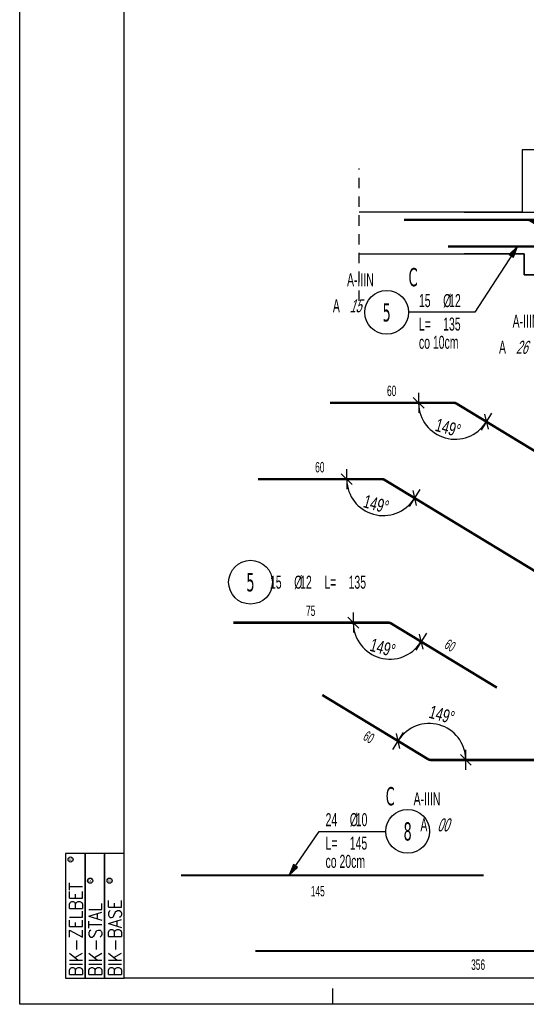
# Model space of a CAD drawing. Header units: millimetres. Extents: x 357 to 339450, y 65 to 10017.
# Tile 8 of 24: x 1564 to 1807, y 310 to 782. Entities that reach past the tile are written whole.
import ezdxf
from ezdxf.enums import TextEntityAlignment as Align

# ---------------------------------------------------------------- set-up
doc = ezdxf.new("R2010")
doc.units = ezdxf.units.MM
doc.header["$LTSCALE"] = 25
doc.linetypes.add('MP', pattern=[0.36, 0.2, -0.16])
for name, color, linetype in [('BA_wic', 1, 'Continuous'), ('BA_wis', 2, 'Continuous'), ('BZ_odn', 1, 'Continuous'), ('BZ_opi1', 7, 'Continuous'), ('BZ_opi2', 4, 'Continuous'), ('BZ_opi3', 30, 'Continuous'), ('BZ_opi4', 53, 'Continuous'), ('BZ_P_wid', 3, 'Continuous'), ('BZ_P_wyc', 134, 'Continuous'), ('BZ_pdz', 2, 'Continuous'), ('BZ_pom', 6, 'Continuous'), ('BZ_ram', 2, 'Continuous'), ('BZ_wym', 1, 'Continuous')]:
    doc.layers.add(name, color=color, linetype=linetype)
doc.styles.add('BIKTBG', font='tahoma.ttf', dxfattribs={"width": 0.85})
doc.styles.add('BIKTC', font='bikromsw.shx', dxfattribs={"width": 0.85})
doc.styles.add('BIKTS', font='bikromsw.shx', dxfattribs={"width": 0.6})
doc.styles.add('BIKWYM', font='bikromsw.shx', dxfattribs={"width": 0.7})
doc.styles.add('ROMANC', font='simplex.shx', dxfattribs={"width": 0.9})
doc.dimstyles.new('BZ_KR_25_cm', dxfattribs={"dimscale": 0.25, "dimtxt": 25, "dimasz": 1.666667, "dimexe": 24, "dimexo": 0, "dimgap": 0, "dimtad": 0, "dimdec": 1, "dimrnd": 0.5, "dimzin": 9, "dimdsep": 46, "dimtxsty": 'BIKWYM', "dimblk": 'WYM-KR', "dimcen": 0, "dimdle": 20, "dimclrd": 256, "dimclre": 256, "dimclrt": 7, "dimadec": 0, "dimazin": 0, "dimtfac": 0.033333, "dimtdec": 1, "dimtmove": 0, "dimatfit": 3, "dimldrblk": 'WYM-KR', "dimfxl": 1, "dimtvp": 0.8, "dimtolj": 1, "dimarcsym": 0})
doc.dimstyles.new('BZ_ST_25_cm', dxfattribs={"dimscale": 0.25, "dimtxt": 25, "dimasz": 1.666667, "dimexe": 24, "dimexo": 0, "dimgap": 0, "dimtad": 0, "dimdec": 1, "dimrnd": 0.5, "dimdsep": 46, "dimtxsty": 'BIKWYM', "dimblk": 'WYM-ST', "dimcen": 0, "dimdle": 20, "dimclrd": 256, "dimclre": 256, "dimclrt": 7, "dimadec": 0, "dimazin": 0, "dimtfac": 0.033333, "dimtdec": 1, "dimtix": 1, "dimtmove": 2, "dimatfit": 3, "dimldrblk": 'WYM-ST', "dimfxl": 1, "dimtvp": 0.8, "dimtolj": 1, "dimtzin": 0, "dimarcsym": 0})

# ---------------------------------------------------------------- blocks, each defined once
blk = doc.blocks.new('BBB')
for points in [[(2.391, 0.747), (2.391, 1.121), (0, 1.121), (0, 0.747)], [(2.391, 0.374), (2.391, 0.747), (0, 0.747), (0, 0.374)], [(2.391, 0), (2.391, 0.374), (0, 0.374), (0, 0)]]:
    blk.add_lwpolyline(points, close=True)
for centre in [(2.277, 1.024), (1.871, 0.65), (1.871, 0.277)]:
    blk.add_circle(centre, 0.0493)
at = {"style": 'ROMANC', "width": 0.9}
for s, p in [('BIK-ZELBET', (0.032, 0.798)), ('BIK-STAL', (0.032, 0.424)), ('BIK-BASE', (0.032, 0.051))]:
    blk.add_text(s, height=0.2488, dxfattribs=at).set_placement(p)
at = {"style": 'BIKTS', "width": 0.85}
for p in [(2.277, 1.024), (1.871, 0.65), (1.871, 0.277)]:
    blk.add_text('R', height=0.0573, dxfattribs=at).set_placement(p, align=Align.MIDDLE_CENTER)
blk = doc.blocks.new('biketyk')
at = {"xscale": 10, "yscale": 10, "zscale": 10, "rotation": 90}
blk.add_blockref('BBB', (0, 0), dxfattribs=at)
at = {"style": 'BIKTC', "width": 0.8}
for tag, p in [('KOMENTARZ', (-0.98, 25.57)), ('RYSUNEK', (-8.46, 25.57)), ('DATA', (-4.72, 25.57))]:
    blk.add_attdef(tag, p, '', height=2, rotation=90, dxfattribs=at)
blk = doc.blocks.new('bik_BlkOpPret', base_point=(1524.45, 7050.26))
at = {"layer": 'BZ_opi1', "style": 'BIKTS', "width": 0.6}
for tag, p in [('SZTUK', (1533.83, 7057.76)), ('PRZEDR_FI', (1554.72, 7057.76)), ('PRZEKROJ', (1563.29, 7057.76)), ('PRZEDR_L', (1533.83, 7024.01)), ('DLUGOSC', (1568.65, 7024.01)), ('UWAGA', (1533.83, 6997.76))]:
    blk.add_attdef(tag, p, '', height=18.75, dxfattribs=at)
at = {"layer": 'BZ_opi2', "style": 'BIKTBG', "width": 0.6}
blk.add_attdef('NUMER', text='', height=26.25, dxfattribs=at).set_placement((1620.77, 7050.26), align=Align.MIDDLE_CENTER)
at = {"layer": 'BZ_pom', "width": 0.6}
for tag, p, height, style in [('POZYCJA', (1589.27, 7087.76), 26.25, 'BIKTBG'), ('GATUNEK', (1630.22, 7087.76), 18.75, 'BIKTS'), ('METODA_L', (1639.09, 7050.26), 18.75, 'BIKTS'), ('EURO_KOD', (1663.74, 7050.26), 18.75, 'BIKTS')]:
    blk.add_attdef(tag, p, '', height=height, dxfattribs=dict(at, style=style))
at = {"layer": 'BZ_wym', "width": 0.6}
for tag, p, height, style, flags in [('PRZEDR_NR', (1533.83, 6969.63), 26.25, 'BIKTBG', 1), ('PRZEDR_SZT', (1533.83, 6941.51), 18.75, 'BIKTS', 1), ('TYP_PRETA', (1533.83, 6913.38), 18.75, 'BIKTS', 3), ('EURO_KOD_SEGMENTY', (1567.58, 6885.26), 18.75, 'BIKTS', 3), ('HAK_1', (1533.83, 6857.13), 18.75, 'BIKTS', 3), ('HAK_2', (1533.83, 6829.01), 18.75, 'BIKTS', 3), ('ID', (1533.83, 6800.88), 18.75, 'BIKTS', 3), ('ID_C', (1533.83, 6772.76), 18.75, 'BIKTS', 3), ('b_atr_0', (1533.83, 6744.63), 18.75, 'BIKTS', 3)]:
    blk.add_attdef(tag, p, '', height=height, dxfattribs=dict(at, style=style, flags=flags))
blk = doc.blocks.new('WYM-ST')
blk.add_hatch(color=256).paths.add_polyline_path([(-13, 2.9), (0, 0), (-13, -2.9)])
blk.add_lwpolyline([(0, 0), (-13, 2.9), (-13, -2.9), (0, 0)])
blk = doc.blocks.new('WYM-KR')
at = {"linetype": 'ByBlock'}
blk.add_line((11.52, 0), (-11.52, 0), dxfattribs=at)
at = {"color": 7, "linetype": 'ByBlock'}
blk.add_line((6.24, 6.24), (-6.24, -6.24), dxfattribs=at)
blk = doc.blocks.new('*D1319')
at = {"layer": 'BZ_opi3', "lineweight": -2}
for p, q in [((1771.68, 598.45), (1749.02, 598.45)), ((1773.24, 598.02), (1792.61, 586.26))]:
    blk.add_line(p, q, dxfattribs=at)
blk.add_arc((1772.52, 598.45), 17.5, 181.3642, 327.3721, dxfattribs=at)
at = {"layer": 'Defpoints', "color": 0}
for p in [(1771.68, 598.45), (1772.52, 598.45), (1773.24, 598.02), (1767.8, 581.6)]:
    blk.add_point(p, dxfattribs=at)
at = {"layer": 'BZ_opi3', "lineweight": -2, "xscale": 0.4166666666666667, "yscale": 0.4166666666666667, "zscale": 0.4166666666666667}
for p, rotation in [((1755.02, 598.45), 90.68210872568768), ((1787.48, 589.37), 58.05416188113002)]:
    blk.add_blockref('WYM-KR', p, dxfattribs=dict(at, rotation=rotation))
at = {"layer": 'BZ_opi3', "color": 7, "insert": (1769.15, 586.42), "char_height": 6.25, "attachment_point": 5, "rotation": 344.3681, "style": 'BIKWYM'}
blk.add_mtext('\\A1;149%%d', dxfattribs=at)
blk = doc.blocks.new('*D1321')
at = {"layer": 'BZ_opi3', "lineweight": -2}
for p, q in [((1737.25, 561.85), (1714.59, 561.85)), ((1738.8, 561.41), (1758.17, 549.65))]:
    blk.add_line(p, q, dxfattribs=at)
blk.add_arc((1738.09, 561.85), 17.5, 181.3642, 327.3721, dxfattribs=at)
at = {"layer": 'Defpoints', "color": 0}
for p in [(1737.25, 561.85), (1738.09, 561.85), (1738.8, 561.41), (1733.37, 545)]:
    blk.add_point(p, dxfattribs=at)
at = {"layer": 'BZ_opi3', "lineweight": -2, "xscale": 0.4166666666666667, "yscale": 0.4166666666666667, "zscale": 0.4166666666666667}
for p, rotation in [((1720.59, 561.85), 90.68210872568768), ((1753.05, 552.77), 58.05416191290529)]:
    blk.add_blockref('WYM-KR', p, dxfattribs=dict(at, rotation=rotation))
at = {"layer": 'BZ_opi3', "color": 7, "insert": (1734.72, 549.81), "char_height": 6.25, "attachment_point": 5, "rotation": 344.3681, "style": 'BIKWYM'}
blk.add_mtext('\\A1;149%%d', dxfattribs=at)
blk = doc.blocks.new('*D1323')
at = {"layer": 'BZ_opi3', "lineweight": -2}
for p, q in [((1759.42, 427.61), (1740.05, 439.37)), ((1760.98, 427.17), (1783.64, 427.17))]:
    blk.add_line(p, q, dxfattribs=at)
blk.add_arc((1760.14, 427.17), 17.5, 1.3642, 147.3721, dxfattribs=at)
at = {"layer": 'Defpoints', "color": 0}
for p in [(1764.86, 444.03), (1759.42, 427.61), (1760.14, 427.17), (1760.98, 427.17)]:
    blk.add_point(p, dxfattribs=at)
at = {"layer": 'BZ_opi3', "lineweight": -2, "xscale": 0.4166666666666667, "yscale": 0.4166666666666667, "zscale": 0.4166666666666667}
for p, rotation in [((1745.18, 436.26), 238.0541619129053), ((1777.64, 427.17), 270.6821087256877)]:
    blk.add_blockref('WYM-KR', p, dxfattribs=dict(at, rotation=rotation))
at = {"layer": 'BZ_opi3', "color": 7, "insert": (1766.2, 448.84), "char_height": 6.25, "attachment_point": 5, "rotation": 344.3681, "style": 'BIKWYM'}
blk.add_mtext('\\A1;149%%d', dxfattribs=at)
blk = doc.blocks.new('*D1324')
at = {"layer": 'BZ_opi3', "lineweight": -2}
for p, q in [((1740.38, 493.01), (1717.72, 493.01)), ((1741.94, 492.57), (1761.31, 480.81))]:
    blk.add_line(p, q, dxfattribs=at)
blk.add_arc((1741.22, 493.01), 17.5, 181.3642, 327.3721, dxfattribs=at)
at = {"layer": 'Defpoints', "color": 0}
for p in [(1740.38, 493.01), (1741.22, 493.01), (1741.94, 492.57), (1736.51, 476.16)]:
    blk.add_point(p, dxfattribs=at)
at = {"layer": 'BZ_opi3', "lineweight": -2, "xscale": 0.4166666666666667, "yscale": 0.4166666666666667, "zscale": 0.4166666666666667}
for p, rotation in [((1723.72, 493.01), 90.68210872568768), ((1756.18, 483.93), 58.05416188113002)]:
    blk.add_blockref('WYM-KR', p, dxfattribs=dict(at, rotation=rotation))
at = {"layer": 'BZ_opi3', "color": 7, "insert": (1737.86, 480.97), "char_height": 6.25, "attachment_point": 5, "rotation": 344.3681, "style": 'BIKWYM'}
blk.add_mtext('\\A1;149%%d', dxfattribs=at)
blk = doc.blocks.new('bik_BlkOpPretW', base_point=(105677.04, 88760.85))
at = {"layer": 'BZ_opi2', "style": 'BIKTBG', "width": 0.6}
blk.add_attdef('NUMER', text='', height=8.75, dxfattribs=at).set_placement((105692.54, 88760.85), align=Align.MIDDLE_CENTER)
at = {"layer": 'BZ_opi4', "style": 'BIKTS', "width": 0.6}
for tag, p in [('SZTUK', (105701.65, 88757.73)), ('PRZEDR_FI', (105713.26, 88757.73)), ('PRZEKROJ', (105716.11, 88757.73)), ('PRZEDR_L', (105727.72, 88757.73)), ('DLUGOSC', (105739.33, 88757.73))]:
    blk.add_attdef(tag, p, '', height=6.25, dxfattribs=at)
at = {"layer": 'BZ_pom', "width": 0.6}
for tag, p, height, style, flags in [('POZYCJA', (105701.65, 88748.35), 8.75, 'BIKTBG', 3), ('GATUNEK', (105701.65, 88738.98), 6.25, 'BIKTS', 1), ('METODA_L', (105701.65, 88720.23), 6.25, 'BIKTS', 3)]:
    blk.add_attdef(tag, p, '', height=height, dxfattribs=dict(at, style=style, flags=flags))
at = {"layer": 'BZ_wym', "width": 0.6}
for tag, p, height, style, flags in [('UWAGA', (105701.65, 88729.6), 6.25, 'BIKTS', 1), ('TYP_PRETA', (105701.65, 88710.85), 6.25, 'BIKTS', 3), ('PRZEDR_NR', (105701.65, 88701.48), 8.75, 'BIKTBG', 1), ('PRZEDR_SZT', (105701.65, 88692.1), 6.25, 'BIKTS', 1), ('EURO_KOD', (105701.65, 88682.73), 6.25, 'BIKTS', 3), ('EURO_KOD_SEGMENTY', (105712.72, 88682.73), 6.25, 'BIKTS', 3), ('HAK_1', (105701.65, 88673.35), 6.25, 'BIKTS', 3), ('HAK_2', (105701.65, 88663.98), 6.25, 'BIKTS', 3), ('ID', (105701.65, 88654.6), 6.25, 'BIKTS', 3), ('ID_C', (105701.65, 88645.23), 6.25, 'BIKTS', 3), ('b_atr_0', (105701.65, 88635.85), 6.25, 'BIKTS', 3)]:
    blk.add_attdef(tag, p, '', height=height, dxfattribs=dict(at, style=style, flags=flags))

msp = doc.modelspace()

# ---------------------------------------------------------------- linework, layer by layer
at = {"layer": 'BA_wic', "linetype": 'MP'}
msp.add_lwpolyline([(1726.6, 647.35), (1726.6, 710.71)], dxfattribs=at)
at = {"layer": 'BA_wis', "color": 1}
for points in [[(1876.43, 753.8), (1860.62, 753.8), (1860.62, 736.8), (1832.62, 736.8), (1832.62, 719.8), (1804.62, 719.8)], [(1804.62, 719.8), (1804.62, 689.8)]]:
    msp.add_lwpolyline(points, dxfattribs=at)
at = {"layer": 'BA_wis'}
for points in [[(1804.62, 689.8), (1726.6, 689.8)], [(1776.91, 689.8), (1830.62, 689.8), (1830.62, 685.8), (1858.62, 685.8), (1858.62, 668.8), (1886.62, 668.8), (1886.62, 651.8), (1914.62, 651.8), (1914.62, 634.8), (1942.62, 634.8), (1942.62, 617.8), (1970.62, 617.8), (1970.62, 600.8), (1998.62, 600.8), (1998.62, 583.8), (2026.62, 583.8), (2026.62, 566.8), (2178.62, 566.8)], [(1726.6, 669.8), (1805.62, 669.8), (1805.62, 659.8), (1830.62, 659.8), (1830.62, 668.25)], [(1827.12, 659.8), (1805.62, 659.8), (1805.62, 669.8), (1776.91, 669.8)]]:
    msp.add_lwpolyline(points, dxfattribs=at)
at = {"layer": 'BZ_odn'}
for centre in [(1739.68, 641.81), (1749.76, 392.92)]:
    msp.add_circle(centre, 10.5, dxfattribs=at)
at = {"layer": 'BZ_odn', "color": 252}
msp.add_circle((1674.46, 512.41), 10.5, dxfattribs=at)
at = {"layer": 'BZ_P_wid', "const_width": 1.2}
for points in [[(2178.62, 555.4), (2024.26, 555.4, -0.137266), (2022.71, 555.84), (1829.08, 673.4), (1808.71, 685.76, 0.137266), (1807.16, 686.2), (1747.99, 686.2)], [(1747.99, 686.2), (1807.16, 686.2, -0.137266), (1808.71, 685.76), (2022.71, 555.84, 0.137266), (2024.26, 555.4), (2178.62, 555.4)], [(1763.02, 686.2), (1822.18, 686.2, -0.137266), (1823.74, 685.76), (2025.61, 563.2), (2037.74, 555.84, 0.137266), (2039.29, 555.4), (2098.45, 555.4)], [(1763.02, 686.2), (1822.18, 686.2, -0.137266), (1823.74, 685.76), (2037.74, 555.84, 0.137266), (2039.29, 555.4), (2098.45, 555.4)], [(1769.08, 673.4), (1843.27, 673.4, -0.137266), (1844.82, 672.96), (1895.39, 642.26)]]:
    msp.add_lwpolyline(points, format="xyb", dxfattribs=at)
at = {"layer": 'BZ_P_wid', "const_width": 1}
for points in [[(1641.17, 371.88), (1786.17, 371.88)], [(1676.75, 335.53), (1967.71, 335.53)]]:
    msp.add_lwpolyline(points, dxfattribs=at)
at = {"layer": 'BZ_P_wyc', "linetype": 'Continuous', "const_width": 1.2}
for points in [[(1712.52, 598.45), (1771.68, 598.45, -0.137266), (1773.24, 598.02), (1987.23, 468.09, 0.137266), (1988.79, 467.66), (2047.95, 467.66)], [(1678.09, 561.85), (1737.25, 561.85, -0.137266), (1738.8, 561.41), (1952.8, 431.49, 0.137266), (1954.36, 431.05), (2108.71, 431.05)], [(1666.19, 493.01), (1740.38, 493.01, -0.137266), (1741.94, 492.57), (1792.51, 461.87)], [(1931.78, 427.17), (1760.98, 427.17, -0.137266), (1759.42, 427.61), (1708.85, 458.31)]]:
    msp.add_lwpolyline(points, format="xyb", dxfattribs=at)
at = {"layer": 'BZ_pdz', "color": 1}
msp.add_line((1713.84, 310.01), (1713.84, 317.51), dxfattribs=at)
at = {"layer": 'BZ_ram', "color": 1}
msp.add_lwpolyline([(1563.84, 310.01), (1563.84, 1052.51), (2613.84, 1052.51), (2613.84, 310.01)], close=True, dxfattribs=at)
at = {"layer": 'BZ_ram'}
msp.add_lwpolyline([(1613.84, 322.51), (1613.84, 1040.01), (2601.34, 1040.01), (2601.34, 322.51)], close=True, dxfattribs=at)

# ---------------------------------------------------------------- block references
ref = msp.add_blockref('bik_BlkOpPret', (1781.96, 641.81))
ref.add_attrib('NUMER', '5', dxfattribs={"layer": 'BZ_opi2', "height": 8.75, "style": 'BIKTBG', "width": 0.6}).set_placement((1739.68, 641.81), align=Align.MIDDLE_CENTER)
ref.add_attrib('POZYCJA', 'C', (1750.18, 654.31), dxfattribs={"layer": 'BZ_pom', "height": 8.75, "style": 'BIKTBG', "width": 0.6})
ref.add_attrib('SZTUK', '15', (1755.18, 644.31), dxfattribs={"layer": 'BZ_opi1', "height": 6.25, "style": 'BIKTS', "width": 0.6})
ref.add_attrib('GATUNEK', 'A-IIIN', (1720.72, 654.31), dxfattribs={"layer": 'BZ_pom', "height": 6.25, "style": 'BIKTS', "width": 0.6})
ref.add_attrib('PRZEKROJ', '12', (1769.64, 644.31), dxfattribs={"layer": 'BZ_opi1', "height": 6.25, "style": 'BIKTS', "width": 0.6})
ref.add_attrib('DLUGOSC', '135', (1766.78, 633.06), dxfattribs={"layer": 'BZ_opi1', "height": 6.25, "style": 'BIKTS', "width": 0.6})
ref.add_attrib('UWAGA', 'co 10cm', (1755.18, 624.31), dxfattribs={"layer": 'BZ_opi1', "height": 6.25, "style": 'BIKTS', "width": 0.6})
ref.add_attrib('METODA_L', 'A', (1713.93, 641.81), dxfattribs={"layer": 'BZ_pom', "height": 6.25, "style": 'BIKTS', "width": 0.6})
ref.add_attrib('PRZEDR_FI', '%%c', (1766.78, 644.31), dxfattribs={"layer": 'BZ_opi1', "height": 6.25, "style": 'BIKTS', "width": 0.6})
ref.add_attrib('PRZEDR_L', 'L=', (1755.18, 633.06), dxfattribs={"layer": 'BZ_opi1', "height": 6.25, "style": 'BIKTS', "width": 0.6})
ref.add_attrib('EURO_KOD', '15', (1721.96, 641.81), dxfattribs={"layer": 'BZ_pom', "height": 6.25, "style": 'BIKTS', "oblique": 18, "width": 0.6})
ref = msp.add_blockref('bik_BlkOpPret', (1861.4, 621.91))
ref.add_attrib('NUMER', '1', dxfattribs={"layer": 'BZ_opi2', "height": 8.75, "style": 'BIKTBG', "width": 0.6}).set_placement((1819.29, 621.91), align=Align.MIDDLE_CENTER)
ref.add_attrib('POZYCJA', 'C', (1829.79, 634.41), dxfattribs={"layer": 'BZ_pom', "height": 8.75, "style": 'BIKTBG', "width": 0.6})
ref.add_attrib('SZTUK', '15', (1834.79, 624.41), dxfattribs={"layer": 'BZ_opi1', "height": 6.25, "style": 'BIKTS', "width": 0.6})
ref.add_attrib('GATUNEK', 'A-IIIN', (1800.07, 634.41), dxfattribs={"layer": 'BZ_pom', "height": 6.25, "style": 'BIKTS', "width": 0.6})
ref.add_attrib('PRZEKROJ', '12', (1849.26, 624.41), dxfattribs={"layer": 'BZ_opi1', "height": 6.25, "style": 'BIKTS', "width": 0.6})
ref.add_attrib('DLUGOSC', '469', (1846.4, 613.16), dxfattribs={"layer": 'BZ_opi1', "height": 6.25, "style": 'BIKTS', "width": 0.6})
ref.add_attrib('UWAGA', 'co 10cm', (1834.79, 604.41), dxfattribs={"layer": 'BZ_opi1', "height": 6.25, "style": 'BIKTS', "width": 0.6})
ref.add_attrib('METODA_L', 'A', (1793.54, 621.91), dxfattribs={"layer": 'BZ_pom', "height": 6.25, "style": 'BIKTS', "width": 0.6})
ref.add_attrib('PRZEDR_FI', '%%c', (1846.4, 624.41), dxfattribs={"layer": 'BZ_opi1', "height": 6.25, "style": 'BIKTS', "width": 0.6})
ref.add_attrib('PRZEDR_L', 'L=', (1834.79, 613.16), dxfattribs={"layer": 'BZ_opi1', "height": 6.25, "style": 'BIKTS', "width": 0.6})
ref.add_attrib('EURO_KOD', '26', (1801.58, 621.91), dxfattribs={"layer": 'BZ_pom', "height": 6.25, "style": 'BIKTS', "oblique": 18, "width": 0.6})
ref = msp.add_blockref('bik_BlkOpPretW', (1658.96, 512.41))
ref.add_attrib('NUMER', '5', dxfattribs={"layer": 'BZ_opi2', "height": 8.75, "style": 'BIKTBG', "width": 0.6}).set_placement((1674.46, 512.41), align=Align.MIDDLE_CENTER)
ref.add_attrib('SZTUK', '15', (1683.78, 509.29), dxfattribs={"layer": 'BZ_opi4', "height": 6.25, "style": 'BIKTS', "width": 0.6})
ref.add_attrib('PRZEKROJ', '12', (1698.24, 509.29), dxfattribs={"layer": 'BZ_opi4', "height": 6.25, "style": 'BIKTS', "width": 0.6})
ref.add_attrib('DLUGOSC', '135', (1721.45, 509.29), dxfattribs={"layer": 'BZ_opi4', "height": 6.25, "style": 'BIKTS', "width": 0.6})
ref.add_attrib('PRZEDR_FI', '%%c', (1695.38, 509.29), dxfattribs={"layer": 'BZ_opi4', "height": 6.25, "style": 'BIKTS', "width": 0.6})
ref.add_attrib('PRZEDR_L', 'L=', (1709.85, 509.29), dxfattribs={"layer": 'BZ_opi4', "height": 6.25, "style": 'BIKTS', "width": 0.6})
ref = msp.add_blockref('bik_BlkOpPret', (1707.3, 392.92))
ref.add_attrib('NUMER', '8', dxfattribs={"layer": 'BZ_opi2', "height": 8.75, "style": 'BIKTBG', "width": 0.6}).set_placement((1749.76, 392.92), align=Align.MIDDLE_CENTER)
ref.add_attrib('POZYCJA', 'C', (1739.26, 405.42), dxfattribs={"layer": 'BZ_pom', "height": 8.75, "style": 'BIKTBG', "width": 0.6})
ref.add_attrib('SZTUK', '24', (1710.42, 395.42), dxfattribs={"layer": 'BZ_opi1', "height": 6.25, "style": 'BIKTS', "width": 0.6})
ref.add_attrib('GATUNEK', 'A-IIIN', (1752.62, 405.42), dxfattribs={"layer": 'BZ_pom', "height": 6.25, "style": 'BIKTS', "width": 0.6})
ref.add_attrib('PRZEKROJ', '10', (1724.89, 395.42), dxfattribs={"layer": 'BZ_opi1', "height": 6.25, "style": 'BIKTS', "width": 0.6})
ref.add_attrib('DLUGOSC', '145', (1722.03, 384.17), dxfattribs={"layer": 'BZ_opi1', "height": 6.25, "style": 'BIKTS', "width": 0.6})
ref.add_attrib('UWAGA', 'co 20cm', (1710.42, 375.42), dxfattribs={"layer": 'BZ_opi1', "height": 6.25, "style": 'BIKTS', "width": 0.6})
ref.add_attrib('METODA_L', 'A', (1755.87, 392.92), dxfattribs={"layer": 'BZ_pom', "height": 6.25, "style": 'BIKTS', "width": 0.6})
ref.add_attrib('PRZEDR_FI', '%%c', (1722.03, 395.42), dxfattribs={"layer": 'BZ_opi1', "height": 6.25, "style": 'BIKTS', "width": 0.6})
ref.add_attrib('PRZEDR_L', 'L=', (1710.42, 384.17), dxfattribs={"layer": 'BZ_opi1', "height": 6.25, "style": 'BIKTS', "width": 0.6})
ref.add_attrib('EURO_KOD', '00', (1763.91, 392.92), dxfattribs={"layer": 'BZ_pom', "height": 6.25, "style": 'BIKTS', "oblique": 18, "width": 0.6})
at = {"layer": 'BZ_ram', "xscale": 2.5, "yscale": 2.5, "zscale": 2.5}
msp.add_blockref('biketyk', (1613.84, 322.51), dxfattribs=at)

# ---------------------------------------------------------------- texts
at = {"layer": 'BZ_opi3', "style": 'BIKTC', "width": 0.6}
for s, p in [('60', (1742.1, 604.15)), ('60', (1707.67, 567.55)), ('75', (1703.29, 498.71))]:
    msp.add_text(s, height=5, dxfattribs=at).set_placement(p, align=Align.MIDDLE_CENTER)
for s, rotation, p in [('60', 328.7363, (1770.18, 482.09)), ('60', 328.7361, (1731.18, 438.09)), ('145', 359.9998, (1706.69, 364.26))]:
    msp.add_text(s, height=5, rotation=rotation, dxfattribs=at).set_placement(p, align=Align.MIDDLE_CENTER)
at = {"layer": 'BZ_opi3', "color": 1, "style": 'BIKTC', "width": 0.6}
msp.add_text('356', height=5, rotation=359.9998, dxfattribs=at).set_placement((1783.53, 329.02), align=Align.MIDDLE_CENTER)

# ---------------------------------------------------------------- dimensions: what is measured, and where the dimension line sits
at = {"layer": 'BZ_opi3'}
for base, center, p1, p2, picture, middle in [((1767.8, 581.6), (1772.52, 598.45), (1771.68, 598.45), (1773.24, 598.02), '*D1319', (1769.15, 586.42)), ((1733.3719, 544.9954), (1738.0874, 561.8481), (1737.248, 561.8481), (1738.8049, 561.4125), '*D1321', (1734.7192, 549.8105)), ((1736.51, 476.16), (1741.22, 493.01), (1740.38, 493.01), (1741.94, 492.57), '*D1324', (1737.86, 480.97)), ((1764.86, 444.03), (1760.14, 427.17), (1760.98, 427.17), (1759.42, 427.61), '*D1323', (1766.2, 448.84))]:
    dim = msp.add_angular_dim_3p(base=base, center=center, p1=p1, p2=p2, dimstyle='BZ_KR_25_cm', override={"dimrnd": 1, "dimatfit": 1}, dxfattribs=at)
    dim.commit()
    dim.dimension.update_dxf_attribs({"geometry": picture, "text_midpoint": middle})

# ---------------------------------------------------------------- leaders
at = {"layer": 'BZ_odn'}
for points in [[(1802.39, 673.4), (1781.96, 641.81), (1750.18, 641.81)], [(1692.93, 371.88), (1707.3, 392.92), (1739.26, 392.92)]]:
    msp.add_leader(points, dimstyle='BZ_ST_25_cm', dxfattribs=at)

doc.saveas('drawing.dxf')
